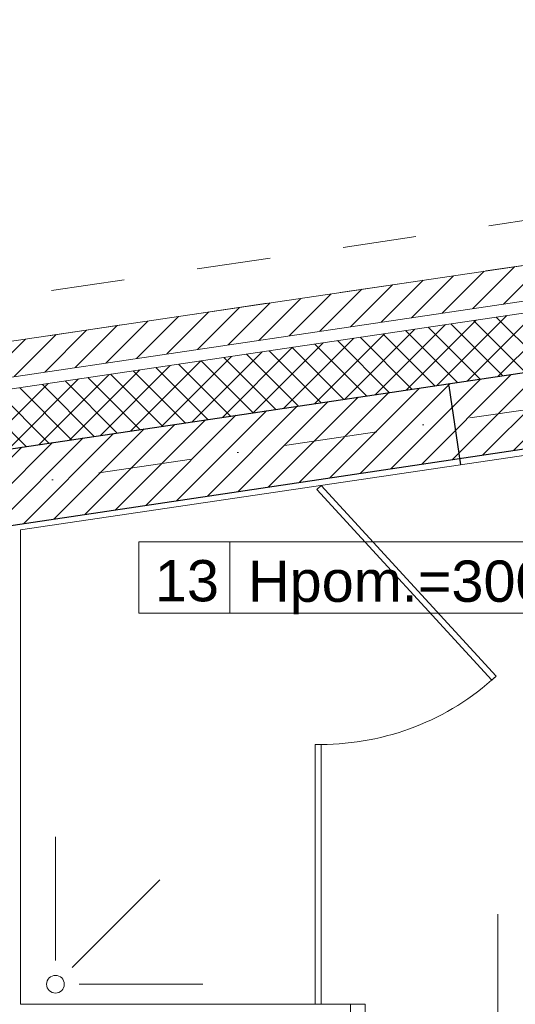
# Model space of a CAD drawing. Header units: metres. Extents: x 10441 to 19716, y -6570 to 1447.
# Tile 33 of 57: x 15585 to 15754, y -3391 to -3057. Entities that reach past the tile are written whole.
import ezdxf
from ezdxf.enums import TextEntityAlignment as Align

# ---------------------------------------------------------------- set-up
doc = ezdxf.new("R2010")
doc.units = ezdxf.units.M
doc.header["$MEASUREMENT"] = 0
doc.linetypes.add('8', pattern=[0.5, 0.25, -0.25])
doc.linetypes.add('DASHDOT', pattern=[25.4, 12.7, -6.35, 0, -6.35])
for name, color, linetype, lineweight in [('#elektryczne', 8, 'Continuous', 20), ('A_DRZWI', 8, 'Continuous', 5), ('A_HACZE', 8, 'Continuous', 5), ('A_OSIE', 8, 'Continuous', 13), ('A_OZACZENIE DRZWI', 8, 'Continuous', 13), ('A_OZNACZENIA OKIEN', 8, 'Continuous', 13), ('A_PROJEKTOWANE ŚCIANY MUROWANE NOŚNE', 8, 'Continuous', 30), ('A_STAL CIENKIE', 8, 'Continuous', 0), ('A_TABELKI POM.', 8, 'Continuous', 20), ('A_TYNK', 8, 'Continuous', 5), ('A_WYMIARY WEWNETRZNE', 8, 'Continuous', 18), ('A_WYPOSAŻENIE SANITARNE', 8, 'Continuous', 5)]:
    doc.layers.add(name, color=color, linetype=linetype, lineweight=lineweight)
doc.layers.add('A_OZNACZENIA WARSTW', color=8, linetype='Continuous')
doc.styles.add('ARIAL', font='arial.ttf')
doc.styles.add('m1_romans', font='romans.shx', dxfattribs={"width": 0.8})

# ---------------------------------------------------------------- blocks, each defined once
blk = doc.blocks.new('podkład')
at = {"layer": 'A_DRZWI', "color": 8, "ltscale": 2}
blk.add_lwpolyline([(11520.29, -1146.2), (11515.29, -1146.2), (11515.29, -1162.7), (11520.29, -1162.7)], close=True, dxfattribs=at)
at = {"layer": 'A_HACZE', "color": 8, "linetype": 'Continuous'}
for p, q in [((11570.99, -896.21), (11556.75, -910.45)), ((11581.37, -894.68), (11567.13, -908.91)), ((11539.87, -900.82), (11525.63, -915.06)), ((11550.24, -899.28), (11536.01, -913.52)), ((11560.62, -897.75), (11546.38, -911.98)), ((11519.12, -903.89), (11504.88, -918.13)), ((11529.49, -902.35), (11515.26, -916.59)), ((11498.37, -906.96), (11484.13, -921.2)), ((11508.75, -905.42), (11494.51, -919.66)), ((11477.62, -910.03), (11463.38, -924.27)), ((11488, -908.5), (11473.76, -922.73)), ((11589, -909.72), (11565.27, -933.45)), ((11456.87, -913.1), (11442.64, -927.34)), ((11467.25, -911.57), (11453.01, -925.81)), ((11568.26, -912.79), (11544.52, -936.52)), ((11578.63, -911.25), (11554.9, -934.98)), ((11582.33, -930.92), (11564.71, -913.31)), ((11436.12, -916.17), (11421.89, -930.41)), ((11446.5, -914.64), (11432.26, -928.88)), ((11537.13, -917.39), (11513.4, -941.13)), ((11547.51, -915.86), (11523.77, -939.59)), ((11557.88, -914.32), (11534.15, -938.05)), ((11559.23, -934.34), (11541.62, -916.73)), ((11566.93, -933.2), (11549.32, -915.59)), ((11574.63, -932.06), (11557.01, -914.45)), ((11405, -920.78), (11390.76, -935.02)), ((11415.38, -919.24), (11401.14, -933.48)), ((11425.75, -917.71), (11411.51, -931.95)), ((11516.38, -920.46), (11492.65, -944.2)), ((11526.76, -918.93), (11503.03, -942.66)), ((11536.13, -937.76), (11518.52, -920.15)), ((11543.83, -936.62), (11526.22, -919.01)), ((11551.53, -935.48), (11533.92, -917.87)), ((11495.63, -923.54), (11471.9, -947.27)), ((11506.01, -922), (11482.28, -945.73)), ((11513.03, -941.18), (11495.42, -923.57)), ((11520.73, -940.04), (11503.12, -922.43)), ((11528.43, -938.9), (11510.82, -921.29)), ((11474.89, -926.61), (11451.15, -950.34)), ((11485.26, -925.07), (11461.53, -948.8)), ((11489.94, -944.6), (11472.32, -926.99)), ((11497.64, -943.46), (11480.02, -925.85)), ((11505.33, -942.32), (11487.72, -924.71)), ((11454.14, -929.68), (11430.4, -953.41)), ((11464.51, -928.14), (11440.78, -951.88)), ((11466.84, -948.02), (11449.23, -930.4)), ((11474.54, -946.88), (11456.92, -929.27)), ((11482.24, -945.74), (11464.62, -928.13)), ((11590.53, -929.71), (11560.22, -960.02)), ((11600.9, -928.17), (11570.61, -958.47)), ((11423.01, -934.28), (11399.28, -958.02)), ((11433.39, -932.75), (11409.66, -956.48)), ((11443.76, -931.21), (11420.03, -954.95)), ((11443.74, -951.44), (11426.13, -933.82)), ((11451.44, -950.3), (11433.83, -932.68)), ((11459.14, -949.16), (11441.53, -931.54)), ((11569.78, -932.78), (11539.44, -963.12)), ((11580.15, -931.24), (11549.83, -961.57)), ((11412.64, -935.82), (11388.91, -959.55)), ((11420.64, -954.86), (11403.03, -937.24)), ((11428.34, -953.72), (11410.73, -936.1)), ((11436.04, -952.58), (11418.43, -934.96)), ((11538.66, -937.39), (11508.28, -967.77)), ((11549.03, -935.85), (11518.66, -966.22)), ((11559.4, -934.32), (11529.05, -964.67)), ((11405.25, -957.13), (11387.63, -939.52)), ((11412.94, -956), (11395.33, -938.38)), ((11517.91, -940.46), (11487.5, -970.86)), ((11528.28, -938.92), (11497.89, -969.31)), ((11497.16, -943.53), (11466.72, -973.96)), ((11507.53, -941.99), (11477.11, -972.41)), ((11476.41, -946.6), (11445.95, -977.06)), ((11486.78, -945.06), (11456.34, -975.51)), ((11455.66, -949.67), (11425.17, -980.16)), ((11466.03, -948.14), (11435.56, -978.61)), ((11424.54, -954.28), (11394.01, -984.81)), ((11434.91, -952.74), (11404.4, -983.26)), ((11445.29, -951.21), (11414.78, -981.71)), ((11414.16, -955.81), (11363.8, -1006.18)), ((11403.79, -957.35), (11363.8, -997.34))]:
    blk.add_line(p, q, dxfattribs=at)
at = {"layer": 'A_OSIE', "color": 8, "linetype": 'DASHDOT', "ltscale": 2.5}
blk.add_line((10108.73, -1161.68), (13256.84, -695.71), dxfattribs=at)
at = {"layer": 'A_OZACZENIE DRZWI', "color": 8}
blk.add_line((11565.29, -1184.65), (11565.29, -1115.63), dxfattribs=at)
at = {"layer": 'A_OZNACZENIA WARSTW', "color": 8, "linetype": 'Continuous'}
blk.add_line((11548.58, -936.66), (11552.54, -963.37), dxfattribs=at)
at = {"layer": 'A_PROJEKTOWANE ŚCIANY MUROWANE NOŚNE', "color": 8}
for p, q in [((11094.83, -1003.08), (12186.65, -841.47)), ((11388.8, -985.58), (12048.8, -887.15))]:
    blk.add_line(p, q, dxfattribs=at)
at = {"layer": 'A_STAL CIENKIE', "color": 8, "linetype": '8', "ltscale": 100}
for p, q in [((10325.66, -1065.38), (13908.4, -535.07)), ((13910.62, -549.91), (10327.86, -1080.21))]:
    blk.add_line(p, q, dxfattribs=at)
at = {"layer": 'A_TYNK', "color": 8, "linetype": 'Continuous'}
for p, q in [((11089.56, -967.47), (12181.38, -805.87)), ((11091.32, -979.34), (12183.13, -817.74)), ((11091.9, -983.3), (12183.72, -821.69))]:
    blk.add_line(p, q, dxfattribs=at)
at = {"layer": 'A_TYNK', "color": 8}
for p, q in [((11701.79, -941.28), (11403.3, -985.46)), ((11403.3, -1146.2), (11403.3, -985.46)), ((11515.29, -1146.2), (11403.3, -1146.2))]:
    blk.add_line(p, q, dxfattribs=at)
at = {"layer": 'A_WYMIARY WEWNETRZNE', "color": 8, "linetype": 'Continuous'}
for p, q in [((11443.5, -1013.69), (11443.5, -989.46)), ((11443.5, -989.46), (11640.48, -989.46)), ((11474.37, -989.46), (11474.37, -1013.69)), ((11640.48, -1013.69), (11443.5, -1013.69))]:
    blk.add_line(p, q, dxfattribs=at)
at = {"layer": 'A_WYPOSAŻENIE SANITARNE', "color": 8}
for p, q in [((11503.81, -971.71), (11505.29, -970.36)), ((11505.29, -970.36), (11564.64, -1035.02)), ((11563.17, -1036.37), (11503.81, -971.71)), ((11564.64, -1035.02), (11563.17, -1036.37)), ((11503.29, -1058.13), (11505.29, -1058.13)), ((11503.29, -1146.2), (11503.29, -1058.13)), ((11505.29, -1058.13), (11505.29, -1146.2)), ((11415.17, -1131.4), (11415.17, -1089.4)), ((11420.83, -1133.75), (11450.53, -1104.05)), ((11423.17, -1139.4), (11465.17, -1139.4)), ((11505.29, -1146.2), (11503.29, -1146.2))]:
    blk.add_line(p, q, dxfattribs=at)
blk.add_circle((11415.17, -1139.4), 3, dxfattribs=at)
blk.add_arc((11505.29, -970.36), 87.77, 270, 312.5502, dxfattribs=at)
at = {"layer": 'A_OZACZENIE DRZWI', "color": 8, "ltscale": 0.1, "style": 'm1_romans', "width": 0.8}
for rotation, p in [(98.4861, (12735.07, -773.13)), (360, (12573.8, -1012.7)), (90, (11565.29, -1150.14)), (90, (11872.29, -1150.14)), (90, (12230.03, -1245.64)), (90, (12385.87, -1249.44)), (90, (11565.29, -1370.89)), (90, (11872.29, -1370.89)), (90, (12230.03, -1370.89)), (90, (12389.3, -1370.89)), (90, (11748.79, -1556.15)), (90, (11986.6, -1556.15)), (90, (12389.3, -1556.15)), (360, (12235.05, -1664.2)), (360, (12235.05, -1880.2)), (90, (11745.78, -2001.94))]:
    blk.add_attdef('SZEROKOSC', text='', height=10, rotation=rotation, dxfattribs=at).set_placement(p, align=Align.BOTTOM_CENTER)
for rotation, p in [(98.4861, (12738.56, -773.47)), (360, (12572.95, -1016.09)), (90, (11568.68, -1150.99)), (90, (11875.68, -1150.99)), (90, (12233.42, -1246.49)), (90, (12389.27, -1250.29)), (90, (11568.68, -1371.74)), (90, (11875.68, -1371.74)), (90, (12233.42, -1371.74)), (90, (12392.69, -1371.74)), (90, (11752.19, -1557)), (90, (11990, -1557)), (90, (12392.69, -1557)), (360, (12234.2, -1667.59)), (360, (12234.2, -1883.59)), (90, (11749.18, -2002.79))]:
    blk.add_attdef('WYSOKOSC', text='', height=10, rotation=rotation, dxfattribs=at).set_placement(p, align=Align.TOP_CENTER)
at = {"layer": 'A_OZNACZENIA OKIEN', "color": 8, "linetype": 'Continuous', "lineweight": 18, "style": 'ARIAL'}
blk.add_text('Hpom.=300 cm', height=14, dxfattribs=at).set_placement((11480.49, -1009.8))
at = {"layer": 'A_OZNACZENIA OKIEN', "color": 8, "ltscale": 0.1, "style": 'm1_romans', "width": 0.8}
for rotation, p in [(278.8676, (13403.28, -587.56)), (278.8676, (13013.44, -645.27)), (278.8676, (12475.3, -724.92)), (278.8676, (12253.72, -757.72)), (0, (14011.09, -903.42)), (278.8676, (11051.11, -935.72)), (278.8676, (10670.26, -992.09)), (0, (14011.09, -1578.09)), (90, (10823, -2081.55)), (90, (11208, -2081.55)), (90, (11974, -2081.55)), (90, (13179.19, -2081.55)), (90, (13543.19, -2081.55))]:
    blk.add_attdef('WYSOKOSC', text='', height=10, rotation=rotation, dxfattribs=at).set_placement(p, align=Align.TOP_CENTER)
for rotation, p in [(278.8676, (13373.71, -593.04)), (278.8676, (12983.87, -650.74)), (278.8676, (12445.73, -730.4)), (278.8676, (12224.15, -763.19)), (0, (14017.48, -900.03)), (278.8676, (11021.54, -941.2)), (278.8676, (10640.69, -997.57)), (0, (14017.48, -1574.7)), (90, (10819.6, -2080.7)), (90, (11204.6, -2080.7)), (90, (11970.6, -2080.7)), (90, (13175.8, -2080.7)), (90, (13539.8, -2080.7))]:
    blk.add_attdef('SZEROKOSC', text='', height=10, rotation=rotation, dxfattribs=at).set_placement(p, align=Align.BOTTOM_CENTER)
at = {"layer": 'A_TABELKI POM.', "color": 8, "linetype": 'Continuous', "lineweight": 18, "style": 'ARIAL'}
blk.add_text('13', height=14, dxfattribs=at).set_placement((11448.9, -1009.65))

msp = doc.modelspace()

# ---------------------------------------------------------------- block references
at = {"layer": '#elektryczne', "color": 8, "linetype": 'Continuous', "lineweight": 18}
msp.add_blockref('podkład', (4182.37, -2244.78), dxfattribs=at)

doc.saveas('drawing.dxf')
